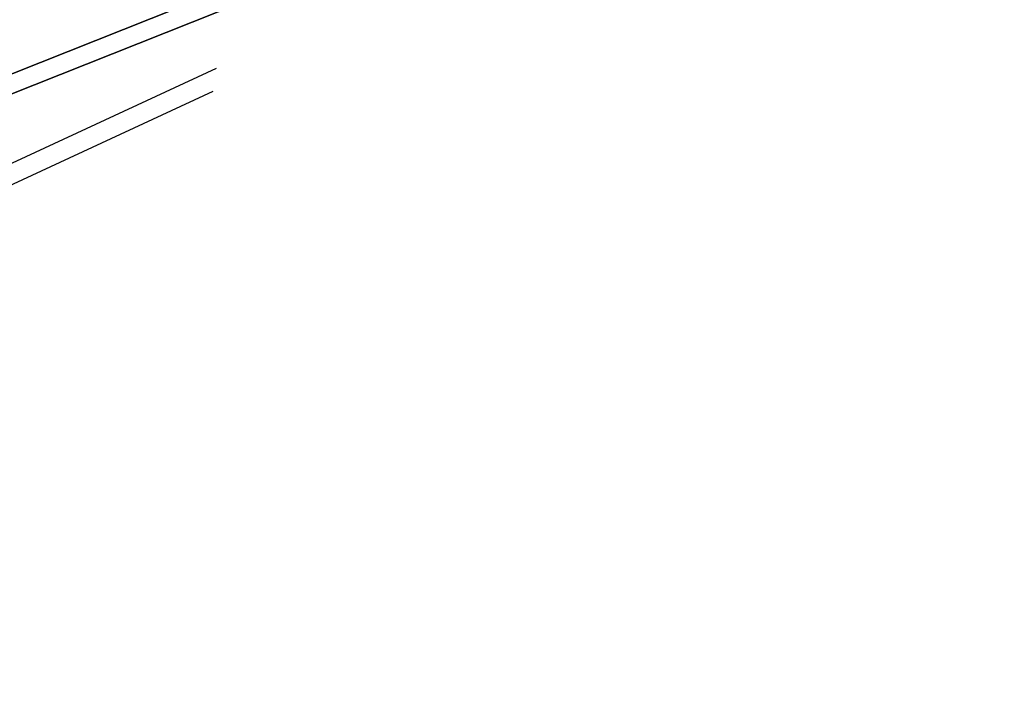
# Model space of a CAD drawing. Header units: millimetres. Extents: x -1030 to 192, y -442 to 180.
# Tile 46 of 256: x -941 to -866, y -431 to -380. Entities that reach past the tile are written whole.
import ezdxf

# ---------------------------------------------------------------- set-up
doc = ezdxf.new("R2010")
doc.units = ezdxf.units.MM
doc.header["$MEASUREMENT"] = 0
doc.layers.add('OVIDIO 120x60x72h', color=7, linetype='Continuous')

msp = doc.modelspace()

# ---------------------------------------------------------------- linework, layer by layer
at = {"layer": 'OVIDIO 120x60x72h', "extrusion": (0.235702, 0.235702, 0.942809)}
for points in [[(398.911, 1159.065), (398.911, 1054.525)], [(402.222, 1168.684), (402.222, 1063.276)], [(417.751, 1208.228), (417.751, 1099.15)], [(416.803, 1099.15), (416.803, 1208.228)], [(414.905, 1208.228), (414.905, 1099.15)], [(413.957, 1099.15), (413.957, 1208.228)]]:
    msp.add_lwpolyline(points, dxfattribs=at)
at = {"layer": 'OVIDIO 120x60x72h', "extrusion": (-0.114881, -0.045678, 0.992329)}
for points in [[(6.162, -946.616), (6.162, -839.76)], [(6.162, -839.76), (6.162, -946.616)], [(6.618, -839.76), (6.618, -946.616)], [(6.618, -946.616), (6.618, -839.76)], [(7.763, -840.413), (7.763, -949.328)], [(8.45, -840.414), (8.45, -949.328)]]:
    msp.add_lwpolyline(points, dxfattribs=at)
at = {"layer": 'OVIDIO 120x60x72h', "extrusion": (0.881274, -0.265352, 0.39108)}
msp.add_lwpolyline([(-599.476, 898.457), (-641.343, 952.836)], dxfattribs=at)
at = {"layer": 'OVIDIO 120x60x72h', "extrusion": (0.202852, 0.108979, 0.973126)}
for points in [[(96.865, 1070.911), (96.865, 1231.567)], [(96.865, 1231.567), (96.865, 1070.911)], [(96.569, 1231.567), (96.569, 1070.911)], [(96.274, 1231.567), (96.274, 1070.911)], [(96.274, 1070.911), (96.274, 1231.567)]]:
    msp.add_lwpolyline(points, dxfattribs=at)
at = {"layer": 'OVIDIO 120x60x72h', "extrusion": (0.202866, 0.108989, 0.973122)}
for points in [[(98.706, 1147.802), (98.706, 1090.421)], [(98.706, 1090.421), (98.706, 1147.802)], [(97.993, 1090.421), (97.993, 1147.802)], [(97.28, 1147.802), (97.28, 1090.421)], [(97.28, 1090.421), (97.28, 1147.802)], [(96.909, 1157.473), (96.909, 1147.903)], [(95.483, 1147.903), (95.483, 1157.473)], [(97.993, 1157.574), (97.993, 1214.955)], [(97.28, 1214.955), (97.28, 1157.574)], [(97.28, 1157.574), (97.28, 1214.955)]]:
    msp.add_lwpolyline(points, dxfattribs=at)
at = {"layer": 'OVIDIO 120x60x72h', "extrusion": (-0.265352, 0.881274, 0.39108)}
msp.add_lwpolyline([(1005.745, 687.533), (963.877, 633.153)], dxfattribs=at)
at = {"layer": 'OVIDIO 120x60x72h', "extrusion": (0.046296, 0.021464, 0.998697)}
for points in [[(41.869, 1002.952), (41.869, 1104.256)], [(40.383, 1003.92), (40.383, 1104.431)]]:
    msp.add_lwpolyline(points, dxfattribs=at)
at = {"layer": 'OVIDIO 120x60x72h', "extrusion": (0.985209, 0.044172, -0.165566)}
for points in [[(-340.609, 539.304), (-349.806, 573.264)], [(-341.941, 538.944), (-351.137, 572.904)]]:
    msp.add_lwpolyline(points, dxfattribs=at)
at = {"layer": 'OVIDIO 120x60x72h', "extrusion": (0.058701, 0.984053, 0.167909)}
for points in [[(905.869, 804.127), (907.807, 798.67)], [(907.807, 798.67), (905.869, 804.127)], [(907.479, 798.553), (905.54, 804.01)], [(905.212, 803.893), (907.15, 798.437)], [(907.15, 798.437), (905.212, 803.893)]]:
    msp.add_lwpolyline(points, dxfattribs=at)
at = {"layer": 'OVIDIO 120x60x72h', "extrusion": (0.12261, -0.276089, 0.953279)}
for points in [[(-1010.238, 243.842), (-1010.238, 242.342)], [(-1010.238, 242.342), (-1010.238, 243.842)], [(-1009.588, 243.842), (-1009.588, 242.342)], [(-1008.937, 243.842), (-1008.937, 242.342)], [(-1019.721, 242.342), (-1019.721, 243.842)], [(-1019.721, 243.842), (-1019.721, 242.342)], [(-1018.972, 243.842), (-1018.972, 242.342)], [(-1018.224, 242.342), (-1018.224, 243.842)]]:
    msp.add_lwpolyline(points, dxfattribs=at)
at = {"layer": 'OVIDIO 120x60x72h', "extrusion": (0, 1, 0)}
for points in [[(419.111, 735.216), (931.135, 735.216)], [(419.111, 733.875), (931.135, 733.875)], [(1003.792, 755.193), (419.111, 755.193)], [(419.111, 757.078), (1003.791, 757.078)], [(1003.791, 755.578), (419.111, 755.578)], [(1003.791, 757.078), (419.111, 757.078)], [(419.111, 755.578), (1003.791, 755.578)], [(1003.411, 753.289), (419.111, 753.289)], [(419.111, 753.289), (1003.411, 753.289)], [(1003.791, 755.538), (419.111, 755.538)]]:
    msp.add_lwpolyline(points, dxfattribs=at)
at = {"layer": 'OVIDIO 120x60x72h', "extrusion": (1, 0, 0)}
msp.add_lwpolyline([(-392.116, 736.134), (-392.786, 734.792)], dxfattribs=at)
at = {"layer": 'OVIDIO 120x60x72h', "extrusion": (0.202867, 0.108989, 0.973122)}
for points in [[(98.706, 1214.956), (98.706, 1157.575)], [(98.706, 1157.575), (98.706, 1214.956)]]:
    msp.add_lwpolyline(points, dxfattribs=at)
at = {"layer": 'OVIDIO 120x60x72h', "extrusion": (0.058152, 0.986824, 0.150988)}
for points in [[(916.225, 796.046), (914.12, 801.44)], [(914.12, 801.44), (916.225, 796.046)], [(913.792, 801.312), (915.897, 795.918)], [(915.569, 795.79), (913.463, 801.184)], [(913.463, 801.184), (915.569, 795.79)]]:
    msp.add_lwpolyline(points, dxfattribs=at)
at = {"layer": 'OVIDIO 120x60x72h', "extrusion": (-7.53877e-07, 1, 0)}
for points in [[(419.111, 754.632), (1003.411, 754.631)], [(1003.411, 754.631), (419.111, 754.632)]]:
    msp.add_lwpolyline(points, dxfattribs=at)
at = {"layer": 'OVIDIO 120x60x72h'}
for points in [[(-867.975, -354.265, 717.206), (-967.321, -393.766, 703.887), (-968.013, -394.041, 703.794)], [(-968.013, -394.041, 703.794), (-967.321, -393.766, 703.887), (-867.975, -354.265, 717.206)], [(-867.395, -355.572, 716.753), (-966.741, -395.073, 703.434), (-967.432, -395.348, 703.341)], [(-967.432, -395.348, 703.341), (-966.741, -395.073, 703.434), (-867.395, -355.572, 716.753)]]:
    msp.add_polyline3d(points, dxfattribs=at)

doc.saveas('drawing.dxf')
